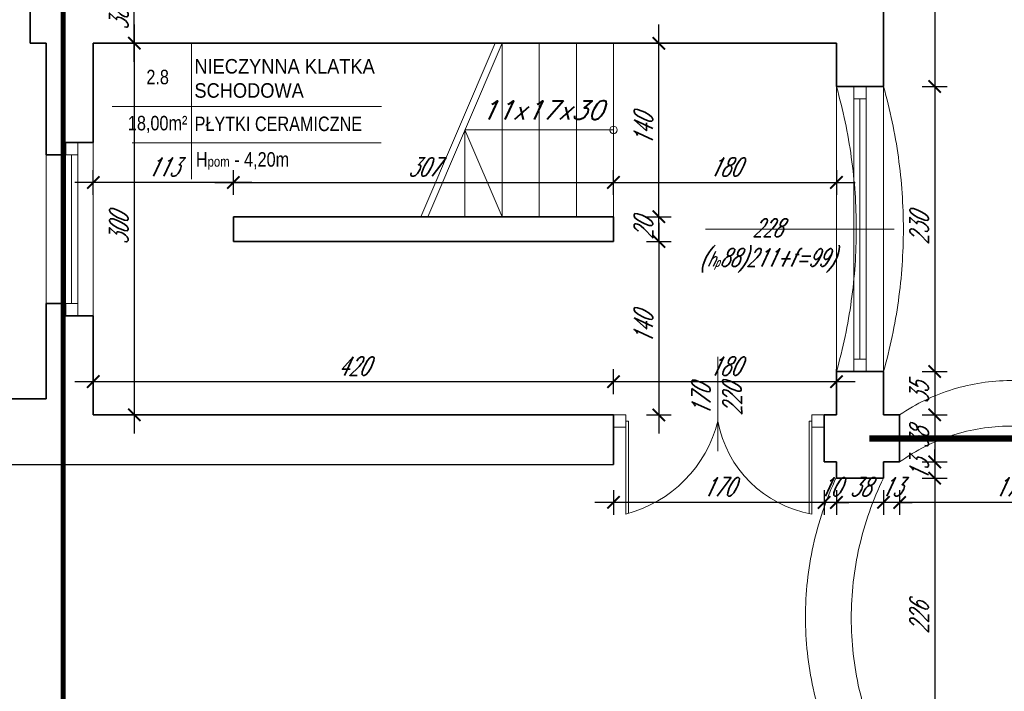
# Model space of a CAD drawing. Header units: millimetres. Extents: x 402 to 79005, y -7782 to 89952.
# Tile 127 of 256: x 26769 to 27564, y 21965 to 22507. Entities that reach past the tile are written whole.
import ezdxf

# ---------------------------------------------------------------- set-up
doc = ezdxf.new("R2010")
doc.units = ezdxf.units.MM
doc.header["$LTSCALE"] = 10
doc.linetypes.add('ACAD_ISO12W100', pattern=[21, 12, -3, 0, -3, 0, -3])
doc.linetypes.add('DASHED', pattern=[19.05, 12.7, -6.35])
doc.layers.get('0').update_dxf_attribs({"lineweight": 0})
doc.layers.get('Defpoints').update_dxf_attribs({"color": 253})
for name, color, linetype, lineweight in [('01 parter - ściany', 253, 'Continuous', 35), ('03-01_okna', 253, 'Continuous', 15), ('03-02_schody', 253, 'Continuous', 5), ('03_drzwi', 253, 'Continuous', 15), ('04-1_widok', 253, 'Continuous', 5), ('04-2_nad', 253, 'DASHED', 5), ('05-01_wymiary', 253, 'Continuous', 5), ('05-03_opis', 253, 'Continuous', 5), ('0_A_GRANICA OPRACOWANIA', 1, 'Continuous', 0), ('0_A_ŚCIANY ', 253, 'Continuous', 30)]:
    doc.layers.add(name, color=color, linetype=linetype, lineweight=lineweight)
doc.styles.add('ariel', font='ARIAL.TTF', dxfattribs={"width": 0.8})
doc.styles.add('ariel_wym', font='simplex.shx', dxfattribs={"width": 0.65, "oblique": 25})
doc.dimstyles.new('ariel 50 wnętrze', dxfattribs={"dimtxt": 15, "dimasz": 10, "dimexe": 10, "dimexo": 0, "dimgap": 5, "dimtad": 1, "dimdec": 1, "dimrnd": 0.5, "dimtxsty": 'ariel_wym', "dimblk": 'ARCHTICK', "dimcen": 2.5, "dimdle": 15, "dimazin": 0, "dimtfac": 1, "dimtdec": 1, "dimtix": 1, "dimtmove": 0, "dimatfit": 3, "dimldrblk": 'DOT', "dimfxl": 0, "dimarcsym": 0})

# ---------------------------------------------------------------- blocks, each defined once
blk = doc.blocks.new('_ArchTick')
at = {"color": 0, "linetype": 'ByBlock', "const_width": 0.15}
blk.add_lwpolyline([(-0.5, -0.5), (0.5, 0.5)], dxfattribs=at)
blk = doc.blocks.new('*D2410')
at = {"layer": '05-01_wymiary', "color": 0, "lineweight": -2}
for p, q in [((27507.3, 22687.69), (27507.3, 22437.69)), ((27497.3, 22672.69), (27517.3, 22672.69)), ((27497.3, 22452.69), (27517.3, 22452.69))]:
    blk.add_line(p, q, dxfattribs=at)
at = {"layer": 'Defpoints', "color": 0}
for p in [(27466, 22672.69), (27466, 22452.69), (27507.3, 22452.69)]:
    blk.add_point(p, dxfattribs=at)
at = {"layer": '05-01_wymiary', "color": 0, "lineweight": -2, "xscale": 10, "yscale": 10, "zscale": 10}
for p, rotation in [((27507.3, 22672.69), 90), ((27507.3, 22452.69), 270)]:
    blk.add_blockref('_ArchTick', p, dxfattribs=dict(at, rotation=rotation))
at = {"layer": '05-01_wymiary', "color": 0, "insert": (27494.8, 22562.69), "char_height": 15, "attachment_point": 5, "rotation": 90, "style": 'ariel_wym'}
blk.add_mtext('220', dxfattribs=at)
blk = doc.blocks.new('_Dot')
at = {"color": 0, "linetype": 'ByBlock', "lineweight": -2}
blk.add_line((-0.5, 0), (-1, 0), dxfattribs=at)
at = {"color": 0, "linetype": 'ByBlock', "const_width": 0.5}
blk.add_lwpolyline([(-0.25, 0, 1), (0.25, 0, 1)], format="xyb", close=True, dxfattribs=at)
blk = doc.blocks.new('*D2411')
at = {"layer": '05-01_wymiary', "color": 0, "lineweight": -2}
for p, q in [((27507.3, 22467.69), (27507.3, 22207.69)), ((27497.3, 22452.69), (27517.3, 22452.69)), ((27497.3, 22222.69), (27517.3, 22222.69))]:
    blk.add_line(p, q, dxfattribs=at)
at = {"layer": 'Defpoints', "color": 0}
for p in [(27466, 22452.69), (27466, 22222.69), (27507.3, 22222.69)]:
    blk.add_point(p, dxfattribs=at)
at = {"layer": '05-01_wymiary', "color": 0, "lineweight": -2, "xscale": 10, "yscale": 10, "zscale": 10}
for p, rotation in [((27507.3, 22452.69), 90), ((27507.3, 22222.69), 270)]:
    blk.add_blockref('_ArchTick', p, dxfattribs=dict(at, rotation=rotation))
at = {"layer": '05-01_wymiary', "color": 0, "insert": (27494.8, 22337.69), "char_height": 15, "attachment_point": 5, "rotation": 90, "style": 'ariel_wym'}
blk.add_mtext('230', dxfattribs=at)
blk = doc.blocks.new('*D2412')
at = {"layer": '05-01_wymiary', "color": 0, "lineweight": -2}
for p, q in [((27507.3, 22237.69), (27507.3, 22172.69)), ((27497.3, 22222.69), (27517.3, 22222.69)), ((27497.3, 22187.69), (27517.3, 22187.69))]:
    blk.add_line(p, q, dxfattribs=at)
at = {"layer": 'Defpoints', "color": 0}
for p in [(27466, 22222.69), (27479, 22187.69), (27507.3, 22187.69)]:
    blk.add_point(p, dxfattribs=at)
at = {"layer": '05-01_wymiary', "color": 0, "lineweight": -2, "xscale": 10, "yscale": 10, "zscale": 10}
for p, rotation in [((27507.3, 22222.69), 90), ((27507.3, 22187.69), 270)]:
    blk.add_blockref('_ArchTick', p, dxfattribs=dict(at, rotation=rotation))
at = {"layer": '05-01_wymiary', "color": 0, "insert": (27494.8, 22205.19), "char_height": 15, "attachment_point": 5, "rotation": 90, "style": 'ariel_wym'}
blk.add_mtext('35', dxfattribs=at)
blk = doc.blocks.new('*D2413')
at = {"layer": '05-01_wymiary', "color": 0, "lineweight": -2}
for p, q in [((27507.3, 22202.69), (27507.3, 22134.69)), ((27497.3, 22187.69), (27517.3, 22187.69)), ((27497.3, 22149.69), (27517.3, 22149.69))]:
    blk.add_line(p, q, dxfattribs=at)
at = {"layer": 'Defpoints', "color": 0}
for p in [(27479, 22187.69), (27479, 22149.69), (27507.3, 22149.69)]:
    blk.add_point(p, dxfattribs=at)
at = {"layer": '05-01_wymiary', "color": 0, "lineweight": -2, "xscale": 10, "yscale": 10, "zscale": 10}
for p, rotation in [((27507.3, 22187.69), 90), ((27507.3, 22149.69), 270)]:
    blk.add_blockref('_ArchTick', p, dxfattribs=dict(at, rotation=rotation))
at = {"layer": '05-01_wymiary', "color": 0, "insert": (27494.8, 22168.69), "char_height": 15, "attachment_point": 5, "rotation": 90, "style": 'ariel_wym'}
blk.add_mtext('38', dxfattribs=at)
blk = doc.blocks.new('*D2414')
at = {"layer": '05-01_wymiary', "color": 0, "lineweight": -2}
for p, q in [((27507.3, 22149.69), (27507.3, 22159.69)), ((27497.3, 22149.69), (27517.3, 22149.69)), ((27507.3, 22149.69), (27507.3, 22136.69)), ((27497.3, 22136.69), (27517.3, 22136.69)), ((27507.3, 22136.69), (27507.3, 22126.69))]:
    blk.add_line(p, q, dxfattribs=at)
at = {"layer": 'Defpoints', "color": 0}
for p in [(27479, 22149.69), (27465.99, 22136.69), (27507.3, 22136.69)]:
    blk.add_point(p, dxfattribs=at)
at = {"layer": '05-01_wymiary', "color": 0, "lineweight": -2, "xscale": 10, "yscale": 10, "zscale": 10}
for p, rotation in [((27507.3, 22149.69), 270), ((27507.3, 22136.69), 90)]:
    blk.add_blockref('_ArchTick', p, dxfattribs=dict(at, rotation=rotation))
at = {"layer": '05-01_wymiary', "color": 0, "insert": (27494.8, 22143.19), "char_height": 15, "attachment_point": 5, "rotation": 90, "style": 'ariel_wym'}
blk.add_mtext('13', dxfattribs=at)
blk = doc.blocks.new('*D2415')
at = {"layer": '05-01_wymiary', "color": 0, "lineweight": -2}
for p, q in [((27507.3, 22151.69), (27507.3, 21895.69)), ((27497.3, 22136.69), (27517.3, 22136.69)), ((27497.3, 21910.69), (27517.3, 21910.69))]:
    blk.add_line(p, q, dxfattribs=at)
at = {"layer": 'Defpoints', "color": 0}
for p in [(27465.99, 22136.69), (27466, 21910.69), (27507.3, 21910.69)]:
    blk.add_point(p, dxfattribs=at)
at = {"layer": '05-01_wymiary', "color": 0, "lineweight": -2, "xscale": 10, "yscale": 10, "zscale": 10}
for p, rotation in [((27507.3, 22136.69), 90), ((27507.3, 21910.69), 270)]:
    blk.add_blockref('_ArchTick', p, dxfattribs=dict(at, rotation=rotation))
at = {"layer": '05-01_wymiary', "color": 0, "insert": (27494.8, 22023.69), "char_height": 15, "attachment_point": 5, "rotation": 90, "style": 'ariel_wym'}
blk.add_mtext('226', dxfattribs=at)
blk = doc.blocks.new('*D2431')
at = {"layer": '05-01_wymiary', "color": 0, "lineweight": -2}
for p, q in [((27479, 22127.06), (27479, 22107.06)), ((27658, 22127.06), (27658, 22107.06)), ((27673, 22117.06), (27464, 22117.06))]:
    blk.add_line(p, q, dxfattribs=at)
at = {"layer": 'Defpoints', "color": 0}
for p in [(27479, 22149.22), (27658, 22149.22), (27479, 22117.06)]:
    blk.add_point(p, dxfattribs=at)
at = {"layer": '05-01_wymiary', "color": 0, "lineweight": -2, "xscale": 10, "yscale": 10, "zscale": 10, "rotation": 180}
blk.add_blockref('_ArchTick', (27479, 22117.06), dxfattribs=at)
at = {"layer": '05-01_wymiary', "color": 0, "lineweight": -2, "xscale": 10, "yscale": 10, "zscale": 10}
blk.add_blockref('_ArchTick', (27658, 22117.06), dxfattribs=at)
at = {"layer": '05-01_wymiary', "color": 0, "insert": (27568.5, 22129.56), "char_height": 15, "attachment_point": 5, "style": 'ariel_wym'}
blk.add_mtext('179', dxfattribs=at)
blk = doc.blocks.new('*D2432')
at = {"layer": '05-01_wymiary', "color": 0, "lineweight": -2}
for p, q in [((27466, 22127.06), (27466, 22107.06)), ((27479, 22127.06), (27479, 22107.06)), ((27466, 22117.06), (27456, 22117.06)), ((27479, 22117.06), (27466, 22117.06)), ((27479, 22117.06), (27489, 22117.06))]:
    blk.add_line(p, q, dxfattribs=at)
at = {"layer": 'Defpoints', "color": 0}
for p in [(27479, 22149.22), (27466, 22136.23), (27466, 22117.06)]:
    blk.add_point(p, dxfattribs=at)
at = {"layer": '05-01_wymiary', "color": 0, "lineweight": -2, "xscale": 10, "yscale": 10, "zscale": 10}
blk.add_blockref('_ArchTick', (27466, 22117.06), dxfattribs=at)
at = {"layer": '05-01_wymiary', "color": 0, "lineweight": -2, "xscale": 10, "yscale": 10, "zscale": 10, "rotation": 180}
blk.add_blockref('_ArchTick', (27479, 22117.06), dxfattribs=at)
at = {"layer": '05-01_wymiary', "color": 0, "insert": (27472.5, 22129.56), "char_height": 15, "attachment_point": 5, "style": 'ariel_wym'}
blk.add_mtext('13', dxfattribs=at)
blk = doc.blocks.new('*D2433')
at = {"layer": '05-01_wymiary', "color": 0, "lineweight": -2}
for p, q in [((27428, 22127.06), (27428, 22107.06)), ((27466, 22127.06), (27466, 22107.06)), ((27481, 22117.06), (27413, 22117.06))]:
    blk.add_line(p, q, dxfattribs=at)
at = {"layer": 'Defpoints', "color": 0}
for p in [(27428, 22136.22), (27466, 22136.23), (27428, 22117.06)]:
    blk.add_point(p, dxfattribs=at)
at = {"layer": '05-01_wymiary', "color": 0, "lineweight": -2, "xscale": 10, "yscale": 10, "zscale": 10, "rotation": 180}
blk.add_blockref('_ArchTick', (27428, 22117.06), dxfattribs=at)
at = {"layer": '05-01_wymiary', "color": 0, "lineweight": -2, "xscale": 10, "yscale": 10, "zscale": 10}
blk.add_blockref('_ArchTick', (27466, 22117.06), dxfattribs=at)
at = {"layer": '05-01_wymiary', "color": 0, "insert": (27447, 22129.56), "char_height": 15, "attachment_point": 5, "style": 'ariel_wym'}
blk.add_mtext('38', dxfattribs=at)
blk = doc.blocks.new('*D2434')
at = {"layer": '05-01_wymiary', "color": 0, "lineweight": -2}
for p, q in [((27418, 22127.06), (27418, 22107.06)), ((27428, 22127.06), (27428, 22107.06)), ((27418, 22117.06), (27408, 22117.06)), ((27428, 22117.06), (27418, 22117.06)), ((27428, 22117.06), (27438, 22117.06))]:
    blk.add_line(p, q, dxfattribs=at)
at = {"layer": 'Defpoints', "color": 0}
for p in [(27418, 22149.22), (27428, 22136.22), (27418, 22117.06)]:
    blk.add_point(p, dxfattribs=at)
at = {"layer": '05-01_wymiary', "color": 0, "lineweight": -2, "xscale": 10, "yscale": 10, "zscale": 10}
blk.add_blockref('_ArchTick', (27418, 22117.06), dxfattribs=at)
at = {"layer": '05-01_wymiary', "color": 0, "lineweight": -2, "xscale": 10, "yscale": 10, "zscale": 10, "rotation": 180}
blk.add_blockref('_ArchTick', (27428, 22117.06), dxfattribs=at)
at = {"layer": '05-01_wymiary', "color": 0, "insert": (27423, 22129.56), "char_height": 15, "attachment_point": 5, "style": 'ariel_wym'}
blk.add_mtext('10', dxfattribs=at)
blk = doc.blocks.new('*D2435')
at = {"layer": '05-01_wymiary', "color": 0, "lineweight": -2}
for p, q in [((27248.03, 22127.06), (27248.03, 22107.06)), ((27418, 22127.06), (27418, 22107.06)), ((27433, 22117.06), (27233.03, 22117.06))]:
    blk.add_line(p, q, dxfattribs=at)
at = {"layer": 'Defpoints', "color": 0}
for p in [(27418, 22149.22), (27248.03, 22143.22), (27248.03, 22117.06)]:
    blk.add_point(p, dxfattribs=at)
at = {"layer": '05-01_wymiary', "color": 0, "lineweight": -2, "xscale": 10, "yscale": 10, "zscale": 10, "rotation": 180}
blk.add_blockref('_ArchTick', (27248.03, 22117.06), dxfattribs=at)
at = {"layer": '05-01_wymiary', "color": 0, "lineweight": -2, "xscale": 10, "yscale": 10, "zscale": 10}
blk.add_blockref('_ArchTick', (27418, 22117.06), dxfattribs=at)
at = {"layer": '05-01_wymiary', "color": 0, "insert": (27333.02, 22129.56), "char_height": 15, "attachment_point": 5, "style": 'ariel_wym'}
blk.add_mtext('170', dxfattribs=at)
blk = doc.blocks.new('*D1854')
at = {"layer": '05-01_wymiary', "color": 0, "lineweight": -2}
for p, q in [((26941.13, 22365.3), (26941.13, 22385.3)), ((27248, 22365.3), (27248, 22385.3)), ((26926.13, 22375.3), (27263, 22375.3))]:
    blk.add_line(p, q, dxfattribs=at)
at = {"layer": 'Defpoints', "color": 0}
for p in [(27248, 22375.3), (26941.13, 22347.69), (27248, 22347.69)]:
    blk.add_point(p, dxfattribs=at)
at = {"layer": '05-01_wymiary', "color": 0, "lineweight": -2, "xscale": 10, "yscale": 10, "zscale": 10, "rotation": 180}
blk.add_blockref('_ArchTick', (26941.13, 22375.3), dxfattribs=at)
at = {"layer": '05-01_wymiary', "color": 0, "lineweight": -2, "xscale": 10, "yscale": 10, "zscale": 10}
blk.add_blockref('_ArchTick', (27248, 22375.3), dxfattribs=at)
at = {"layer": '05-01_wymiary', "color": 0, "insert": (27094.56, 22387.8), "char_height": 15, "attachment_point": 5, "style": 'ariel_wym'}
blk.add_mtext('307', dxfattribs=at)
blk = doc.blocks.new('*D1855')
at = {"layer": '05-01_wymiary', "color": 0, "lineweight": -2}
for p, q in [((27248, 22365.3), (27248, 22385.3)), ((27428, 22385.3), (27428, 22365.3)), ((27233, 22375.3), (27443, 22375.3))]:
    blk.add_line(p, q, dxfattribs=at)
at = {"layer": 'Defpoints', "color": 0}
for p in [(27428, 22452.69), (27428, 22375.3), (27248, 22347.69)]:
    blk.add_point(p, dxfattribs=at)
at = {"layer": '05-01_wymiary', "color": 0, "lineweight": -2, "xscale": 10, "yscale": 10, "zscale": 10, "rotation": 180}
blk.add_blockref('_ArchTick', (27248, 22375.3), dxfattribs=at)
at = {"layer": '05-01_wymiary', "color": 0, "lineweight": -2, "xscale": 10, "yscale": 10, "zscale": 10}
blk.add_blockref('_ArchTick', (27428, 22375.3), dxfattribs=at)
at = {"layer": '05-01_wymiary', "color": 0, "insert": (27338, 22387.8), "char_height": 15, "attachment_point": 5, "style": 'ariel_wym'}
blk.add_mtext('180', dxfattribs=at)
blk = doc.blocks.new('*D1856')
at = {"layer": '05-01_wymiary', "color": 0, "lineweight": -2}
for p, q in [((26828, 22365.3), (26828, 22385.3)), ((26941.13, 22365.3), (26941.13, 22385.3)), ((26956.13, 22375.3), (26813, 22375.3))]:
    blk.add_line(p, q, dxfattribs=at)
at = {"layer": 'Defpoints', "color": 0}
for p in [(26828, 22375.3), (26941.13, 22347.69), (26828, 22267.69)]:
    blk.add_point(p, dxfattribs=at)
at = {"layer": '05-01_wymiary', "color": 0, "lineweight": -2, "xscale": 10, "yscale": 10, "zscale": 10, "rotation": 180}
blk.add_blockref('_ArchTick', (26828, 22375.3), dxfattribs=at)
at = {"layer": '05-01_wymiary', "color": 0, "lineweight": -2, "xscale": 10, "yscale": 10, "zscale": 10}
blk.add_blockref('_ArchTick', (26941.13, 22375.3), dxfattribs=at)
at = {"layer": '05-01_wymiary', "color": 0, "insert": (26884.56, 22387.8), "char_height": 15, "attachment_point": 5, "style": 'ariel_wym'}
blk.add_mtext('113', dxfattribs=at)
blk = doc.blocks.new('*D1857')
at = {"layer": '05-01_wymiary', "color": 0, "lineweight": -2}
for p, q in [((26861.15, 22502.69), (26861.15, 22172.69)), ((26851.15, 22487.69), (26871.15, 22487.69)), ((26851.15, 22187.69), (26871.15, 22187.69))]:
    blk.add_line(p, q, dxfattribs=at)
at = {"layer": 'Defpoints', "color": 0}
for p in [(26828, 22487.69), (26828, 22187.69), (26861.15, 22187.69)]:
    blk.add_point(p, dxfattribs=at)
at = {"layer": '05-01_wymiary', "color": 0, "lineweight": -2, "xscale": 10, "yscale": 10, "zscale": 10}
for p, rotation in [((26861.15, 22487.69), 90), ((26861.15, 22187.69), 270)]:
    blk.add_blockref('_ArchTick', p, dxfattribs=dict(at, rotation=rotation))
at = {"layer": '05-01_wymiary', "color": 0, "insert": (26848.65, 22337.69), "char_height": 15, "attachment_point": 5, "rotation": 90, "style": 'ariel_wym'}
blk.add_mtext('300', dxfattribs=at)
blk = doc.blocks.new('*D1858')
at = {"layer": '05-01_wymiary', "color": 0, "lineweight": -2}
for p, q in [((26828, 22204.56), (26828, 22224.56)), ((27248, 22204.56), (27248, 22224.56)), ((26813, 22214.56), (27263, 22214.56))]:
    blk.add_line(p, q, dxfattribs=at)
at = {"layer": 'Defpoints', "color": 0}
for p in [(27248, 22214.56), (26828, 22187.69), (27248, 22187.69)]:
    blk.add_point(p, dxfattribs=at)
at = {"layer": '05-01_wymiary', "color": 0, "lineweight": -2, "xscale": 10, "yscale": 10, "zscale": 10, "rotation": 180}
blk.add_blockref('_ArchTick', (26828, 22214.56), dxfattribs=at)
at = {"layer": '05-01_wymiary', "color": 0, "lineweight": -2, "xscale": 10, "yscale": 10, "zscale": 10}
blk.add_blockref('_ArchTick', (27248, 22214.56), dxfattribs=at)
at = {"layer": '05-01_wymiary', "color": 0, "insert": (27038, 22227.06), "char_height": 15, "attachment_point": 5, "style": 'ariel_wym'}
blk.add_mtext('420', dxfattribs=at)
blk = doc.blocks.new('*D1859')
at = {"layer": '05-01_wymiary', "color": 0, "lineweight": -2}
for p, q in [((27248, 22204.56), (27248, 22224.56)), ((27428, 22204.56), (27428, 22224.56)), ((27233, 22214.56), (27443, 22214.56))]:
    blk.add_line(p, q, dxfattribs=at)
at = {"layer": 'Defpoints', "color": 0}
for p in [(27428, 22214.56), (27248, 22187.69), (27428, 22187.69)]:
    blk.add_point(p, dxfattribs=at)
at = {"layer": '05-01_wymiary', "color": 0, "lineweight": -2, "xscale": 10, "yscale": 10, "zscale": 10, "rotation": 180}
blk.add_blockref('_ArchTick', (27248, 22214.56), dxfattribs=at)
at = {"layer": '05-01_wymiary', "color": 0, "lineweight": -2, "xscale": 10, "yscale": 10, "zscale": 10}
blk.add_blockref('_ArchTick', (27428, 22214.56), dxfattribs=at)
at = {"layer": '05-01_wymiary', "color": 0, "insert": (27338, 22227.06), "char_height": 15, "attachment_point": 5, "style": 'ariel_wym'}
blk.add_mtext('180', dxfattribs=at)
blk = doc.blocks.new('*D1860')
at = {"layer": '05-01_wymiary', "color": 0, "lineweight": -2}
for p, q in [((27284.63, 22342.69), (27284.63, 22172.69)), ((27274.63, 22327.69), (27294.63, 22327.69)), ((27274.63, 22187.69), (27294.63, 22187.69))]:
    blk.add_line(p, q, dxfattribs=at)
at = {"layer": 'Defpoints', "color": 0}
for p in [(27248, 22327.69), (27248, 22187.69), (27284.63, 22187.69)]:
    blk.add_point(p, dxfattribs=at)
at = {"layer": '05-01_wymiary', "color": 0, "lineweight": -2, "xscale": 10, "yscale": 10, "zscale": 10}
for p, rotation in [((27284.63, 22327.69), 90), ((27284.63, 22187.69), 270)]:
    blk.add_blockref('_ArchTick', p, dxfattribs=dict(at, rotation=rotation))
at = {"layer": '05-01_wymiary', "color": 0, "insert": (27272.13, 22257.69), "char_height": 15, "attachment_point": 5, "rotation": 90, "style": 'ariel_wym'}
blk.add_mtext('140', dxfattribs=at)
blk = doc.blocks.new('*D1861')
at = {"layer": '05-01_wymiary', "color": 0, "lineweight": -2}
for p, q in [((27284.63, 22347.69), (27284.63, 22357.69)), ((27274.63, 22347.69), (27294.63, 22347.69)), ((27284.63, 22327.69), (27284.63, 22347.69)), ((27274.63, 22327.69), (27294.63, 22327.69)), ((27284.63, 22327.69), (27284.63, 22317.69))]:
    blk.add_line(p, q, dxfattribs=at)
at = {"layer": 'Defpoints', "color": 0}
for p in [(27248, 22347.69), (27284.63, 22347.69), (27248, 22327.69)]:
    blk.add_point(p, dxfattribs=at)
at = {"layer": '05-01_wymiary', "color": 0, "lineweight": -2, "xscale": 10, "yscale": 10, "zscale": 10}
for p, rotation in [((27284.63, 22347.69), 270), ((27284.63, 22327.69), 90)]:
    blk.add_blockref('_ArchTick', p, dxfattribs=dict(at, rotation=rotation))
at = {"layer": '05-01_wymiary', "color": 0, "insert": (27272.13, 22337.69), "char_height": 15, "attachment_point": 5, "rotation": 90, "style": 'ariel_wym'}
blk.add_mtext('20', dxfattribs=at)
blk = doc.blocks.new('*D1862')
at = {"layer": '05-01_wymiary', "color": 0, "lineweight": -2}
for p, q in [((27284.63, 22332.69), (27284.63, 22502.69)), ((27274.63, 22487.69), (27294.63, 22487.69)), ((27274.63, 22347.69), (27294.63, 22347.69))]:
    blk.add_line(p, q, dxfattribs=at)
at = {"layer": 'Defpoints', "color": 0}
for p in [(27248, 22487.69), (27284.63, 22487.69), (27248, 22347.69)]:
    blk.add_point(p, dxfattribs=at)
at = {"layer": '05-01_wymiary', "color": 0, "lineweight": -2, "xscale": 10, "yscale": 10, "zscale": 10}
for p, rotation in [((27284.63, 22487.69), 90), ((27284.63, 22347.69), 270)]:
    blk.add_blockref('_ArchTick', p, dxfattribs=dict(at, rotation=rotation))
at = {"layer": '05-01_wymiary', "color": 0, "insert": (27272.13, 22417.69), "char_height": 15, "attachment_point": 5, "rotation": 90, "style": 'ariel_wym'}
blk.add_mtext('140', dxfattribs=at)
blk = doc.blocks.new('*D2048')
at = {"layer": '05-01_wymiary', "color": 0, "lineweight": -2}
for p, q in [((26861.15, 22472.69), (26861.15, 22540.69)), ((26861.15, 22525.69), (26851.15, 22525.69)), ((26861.15, 22487.69), (26851.15, 22487.69))]:
    blk.add_line(p, q, dxfattribs=at)
at = {"layer": 'Defpoints', "color": 0}
for p in [(26861.15, 22525.69), (26861.15, 22525.69), (26861.15, 22487.69)]:
    blk.add_point(p, dxfattribs=at)
at = {"layer": '05-01_wymiary', "color": 0, "lineweight": -2, "xscale": 10, "yscale": 10, "zscale": 10}
for p, rotation in [((26861.15, 22525.69), 90), ((26861.15, 22487.69), 270)]:
    blk.add_blockref('_ArchTick', p, dxfattribs=dict(at, rotation=rotation))
at = {"layer": '05-01_wymiary', "color": 0, "insert": (26848.65, 22506.69), "char_height": 15, "attachment_point": 5, "rotation": 90, "style": 'ariel_wym'}
blk.add_mtext('38', dxfattribs=at)

msp = doc.modelspace()

# ---------------------------------------------------------------- linework, layer by layer
at = {"layer": '01 parter - ściany'}
for p, q in [((27466, 22452.69), (27466, 22672.69)), ((26777, 22525.69), (26777, 22487.69)), ((26777, 22487.69), (26790, 22487.69)), ((26790, 22487.69), (26790, 22407.69)), ((27428, 22487.69), (26828, 22487.69)), ((26828, 22487.69), (26828, 22407.69)), ((26828, 22487.69), (26828, 22407.69)), ((27428, 22452.69), (27428, 22487.69)), ((27466, 22452.69), (27428, 22452.69)), ((26805.5, 22407.69), (26828, 22407.69)), ((27248, 22347.69), (26941.13, 22347.69)), ((26941.13, 22347.69), (26941.13, 22327.69)), ((27248, 22327.69), (27248, 22347.69)), ((27248, 22327.69), (26941.13, 22327.69)), ((26790, 22267.69), (26790, 22200.69)), ((26805.5, 22267.69), (26828, 22267.69)), ((26828, 22267.69), (26828, 22187.69)), ((26828, 22267.69), (26828, 22187.69)), ((27428, 22187.69), (27428, 22222.69)), ((27466, 22222.69), (27428, 22222.69)), ((27466, 22187.69), (27466, 22222.69)), ((26790, 22200.69), (26711.65, 22200.69)), ((27248, 22187.69), (26828, 22187.69)), ((27248, 22147.69), (27248, 22187.69)), ((27428, 22187.69), (27418, 22187.69)), ((27418, 22149.69), (27418, 22187.69)), ((27479, 22187.69), (27466, 22187.69)), ((27479, 22149.69), (27479, 22187.69)), ((27428, 22149.69), (27418, 22149.69)), ((27428, 22136.69), (27428, 22149.69)), ((27466, 22149.69), (27466, 22136.69)), ((27466, 22149.69), (27479, 22149.69)), ((27466, 22136.69), (27428, 22136.69))]:
    msp.add_line(p, q, dxfattribs=at)
for points in [[(26805.5, 22407.69), (26805.5, 22397.69), (26790, 22397.69), (26790, 22407.69)], [(26805.5, 22267.69), (26805.5, 22277.69), (26790, 22277.69), (26790, 22267.69)]]:
    msp.add_lwpolyline(points, dxfattribs=at)
at = {"layer": '03-01_okna', "linetype": 'Continuous', "lineweight": 0}
for p, q in [((27442, 22452.69), (27442, 22222.69)), ((27452, 22452.69), (27452, 22222.69)), ((27442, 22442.69), (27452, 22442.69)), ((27447, 22442.69), (27447, 22232.69)), ((26790, 22267.69), (26790, 22407.69)), ((26805.5, 22267.69), (26805.5, 22407.69)), ((26815.5, 22267.69), (26815.5, 22407.69)), ((26815.5, 22407.69), (26815.5, 22397.69)), ((26815.5, 22397.69), (26805.5, 22397.69)), ((26810.5, 22277.69), (26810.5, 22397.69)), ((26815.5, 22277.69), (26805.5, 22277.69)), ((26815.5, 22267.69), (26815.5, 22277.69)), ((27442, 22232.69), (27452, 22232.69))]:
    msp.add_line(p, q, dxfattribs=at)
at = {"layer": '03-02_schody'}
for p, q in [((27092.56, 22347.69), (27152.56, 22487.69)), ((27098, 22347.69), (27158, 22487.69)), ((27158, 22487.69), (27158, 22347.69)), ((27188, 22487.69), (27188, 22347.69)), ((27218, 22487.69), (27218, 22347.69)), ((27248, 22487.69), (27248, 22347.69)), ((27128, 22417.69), (27248, 22417.69)), ((27128, 22417.69), (27128, 22347.69)), ((27128, 22417.69), (27158, 22347.69))]:
    msp.add_line(p, q, dxfattribs=at)
msp.add_circle((27248, 22417.69), 3, dxfattribs=at)
at = {"layer": '03_drzwi'}
for p, q in [((27332.24, 22158.45), (27332.24, 22234.57)), ((27248, 22187.69), (27258, 22187.69)), ((27258, 22187.69), (27258, 22177.69)), ((27418, 22187.69), (27408, 22187.69)), ((27408, 22187.69), (27408, 22177.69)), ((27258, 22182.69), (27258, 22107.69)), ((27260, 22182.69), (27258, 22182.69)), ((27260, 22182.69), (27260, 22108.23)), ((27406, 22182.69), (27406, 22108.06)), ((27406, 22182.69), (27408, 22182.69)), ((27408, 22182.69), (27408, 22107.69)), ((27258, 22177.69), (27248, 22177.69)), ((27408, 22177.69), (27418, 22177.69))]:
    msp.add_line(p, q, dxfattribs=at)
for centre, radius, start, end in [((27231.95, 22207.73), 103.37, 284.59575, 345.98299), ((27424.25, 22199.86), 93.59, 190.57156, 260.00139)]:
    msp.add_arc(centre, radius, start, end, dxfattribs=at)
at = {"layer": '04-1_widok'}
for p, q in [((27428, 22452.69), (27428, 22222.69)), ((27466, 22452.69), (27466, 22222.69)), ((26828, 22267.69), (26828, 22407.69))]:
    msp.add_line(p, q, dxfattribs=at)
at = {"layer": '04-2_nad', "ltscale": 2}
for centre, radius, start, end in [((27022.96, 22337.69), 421.05, 344.14962, 15.85038), ((27060.96, 22337.69), 421.05, 344.14962, 15.85038), ((27569.16, 22054.89), 160.51, 56.39312, 124.17283), ((27568.68, 22025.18), 153.44, 54.80382, 125.76492), ((27670.89, 22024.57), 267.89, 155.05034, 204.94966), ((27697.84, 22023.69), 257.92, 154.01506, 205.98494)]:
    msp.add_arc(centre, radius, start, end, dxfattribs=at)
at = {"layer": '05-03_opis'}
for p, q in [((26907.21, 22487.15), (26907.21, 22377.95)), ((26843.3, 22436.58), (27060.74, 22436.58)), ((26859.46, 22407.4), (27060.51, 22407.4))]:
    msp.add_line(p, q, dxfattribs=at)
at = {"layer": '05-03_opis', "lineweight": 0}
msp.add_line((27474.65, 22337.69), (27322.15, 22337.69), dxfattribs=at)
at = {"layer": '05-03_opis', "linetype": 'ACAD_ISO12W100', "ltscale": 5, "const_width": 5}
msp.add_lwpolyline([(27454.51, 22168.69), (27675.08, 22168.69)], dxfattribs=at)
at = {"layer": '0_A_GRANICA OPRACOWANIA', "color": 1, "linetype": 'DASHED', "const_width": 4}
msp.add_lwpolyline([(25790.69, 23129.52), (26803.78, 23129.52), (26803.78, 21735.59), (25790.69, 21735.59)], close=True, dxfattribs=at)
at = {"layer": '0_A_ŚCIANY ', "lineweight": 30}
msp.add_lwpolyline([(26707.15, 22147.69), (27248, 22147.69)], dxfattribs=at)

# ---------------------------------------------------------------- texts
at = {"layer": '03_drzwi', "insert": (27311.52, 22186.54), "char_height": 15, "width": 46.1752, "attachment_point": 1, "rotation": 91, "style": 'ariel_wym'}
msp.add_mtext('170\\P220', dxfattribs=at)
at = {"layer": '05-03_opis', "char_height": 11.7117, "style": 'ariel'}
for s, insert, width, attachment_point in [('\\W0.9;{\\fArial|b0|i0|c238|p34;NIECZYNNA KLATKA\\PSCHODOWA}', (26909.65, 22459.24), 178.3187, 4), ('{\\fArial|b0|i0|c238|p34;2.8}', (26879.98, 22460.33), 54.4563, 5), ('{\\fArial|b0|i0|c238|p34;18,00m²}', (26879.98, 22422.13), 54.4563, 5), ('{\\fArial|b0|i0|c238|p34;PŁYTKI CERAMICZNE}', (26909.8, 22422.55), 161.3945, 4), ('{\\fArial|b0|i0|c238|p34; H\\H0.7x;pom\\H1.429x; - 4,20m}', (26907.21, 22392.68), 161.3945, 4)]:
    msp.add_mtext(s, dxfattribs=dict(at, insert=insert, width=width, attachment_point=attachment_point))
at = {"layer": '05-03_opis', "lineweight": 0, "attachment_point": 5, "style": 'ariel_wym'}
for s, insert, char_height, width in [('{\\W1;11x17x30}', (27189.84, 22433.75), 15, 55), ('228\\P({\\H0.8333x;h\\H0.6x;p}88)211+f=99)', (27372.19, 22324.32), 14.4, 50.4728)]:
    msp.add_mtext(s, dxfattribs=dict(at, insert=insert, char_height=char_height, width=width))

# ---------------------------------------------------------------- dimensions: what is measured, and where the dimension line sits
at = {"layer": '05-01_wymiary'}
for base, p1, p2, picture, middle in [((27507.3, 22452.69), (27466, 22672.69), (27466, 22452.69), '*D2410', (27494.8, 22562.69)), ((27284.63, 22487.69), (27248, 22347.69), (27248, 22487.69), '*D1862', (27272.13, 22417.69)), ((27507.3, 22222.69), (27466, 22452.69), (27466, 22222.69), '*D2411', (27494.8, 22337.69)), ((27284.63, 22347.69), (27248, 22327.69), (27248, 22347.69), '*D1861', (27272.13, 22337.69)), ((27507.3, 22187.69), (27466, 22222.69), (27479, 22187.69), '*D2412', (27494.8, 22205.19)), ((27507.3, 22149.69), (27479, 22187.69), (27479, 22149.69), '*D2413', (27494.8, 22168.69)), ((27507.3, 22136.69), (27479, 22149.69), (27465.99, 22136.69), '*D2414', (27494.8, 22143.19)), ((27507.3, 21910.69), (27465.99, 22136.69), (27466, 21910.69), '*D2415', (27494.8, 22023.69))]:
    dim = msp.add_linear_dim(base=base, p1=p1, p2=p2, angle=90, dimstyle='ariel 50 wnętrze', override={"dimtmove": 1}, dxfattribs=at)
    dim.commit()
    dim.dimension.update_dxf_attribs({"geometry": picture, "text_midpoint": middle})
for base, p1, p2, picture, middle in [((26861.15, 22525.69), (26861.15, 22487.69), (26861.15, 22525.69), '*D2048', (26848.65, 22506.69)), ((26861.15, 22187.69), (26828, 22487.69), (26828, 22187.69), '*D1857', (26848.65, 22337.69)), ((27284.63, 22187.69), (27248, 22327.69), (27248, 22187.69), '*D1860', (27272.13, 22257.69))]:
    dim = msp.add_linear_dim(base=base, p1=p1, p2=p2, angle=90, dimstyle='ariel 50 wnętrze', dxfattribs=at)
    dim.commit()
    dim.dimension.update_dxf_attribs({"geometry": picture, "text_midpoint": middle})
for base, p1, p2, picture, middle in [((27428, 22375.3), (27248, 22347.69), (27428, 22452.69), '*D1855', (27338, 22387.8)), ((26828, 22375.3), (26941.13, 22347.69), (26828, 22267.69), '*D1856', (26884.56, 22387.8)), ((27428, 22214.56), (27248, 22187.69), (27428, 22187.69), '*D1859', (27338, 22227.06)), ((27248.03, 22117.06), (27418, 22149.22), (27248.03, 22143.22), '*D2435', (27333.02, 22129.56)), ((27418, 22117.06), (27428, 22136.22), (27418, 22149.22), '*D2434', (27423, 22129.56)), ((27466, 22117.06), (27479, 22149.22), (27466, 22136.23), '*D2432', (27472.5, 22129.56)), ((27479, 22117.06), (27658, 22149.22), (27479, 22149.22), '*D2431', (27568.5, 22129.56)), ((27428, 22117.06), (27466, 22136.23), (27428, 22136.22), '*D2433', (27447, 22129.56))]:
    dim = msp.add_linear_dim(base=base, p1=p1, p2=p2, dimstyle='ariel 50 wnętrze', override={"dimtmove": 1}, dxfattribs=at)
    dim.commit()
    dim.dimension.update_dxf_attribs({"geometry": picture, "text_midpoint": middle})
for base, p1, p2, picture, middle in [((27248, 22375.3), (26941.13, 22347.69), (27248, 22347.69), '*D1854', (27094.56, 22387.8)), ((27248, 22214.56), (26828, 22187.69), (27248, 22187.69), '*D1858', (27038, 22227.06))]:
    dim = msp.add_linear_dim(base=base, p1=p1, p2=p2, dimstyle='ariel 50 wnętrze', dxfattribs=at)
    dim.commit()
    dim.dimension.update_dxf_attribs({"geometry": picture, "text_midpoint": middle})

doc.saveas('drawing.dxf')
